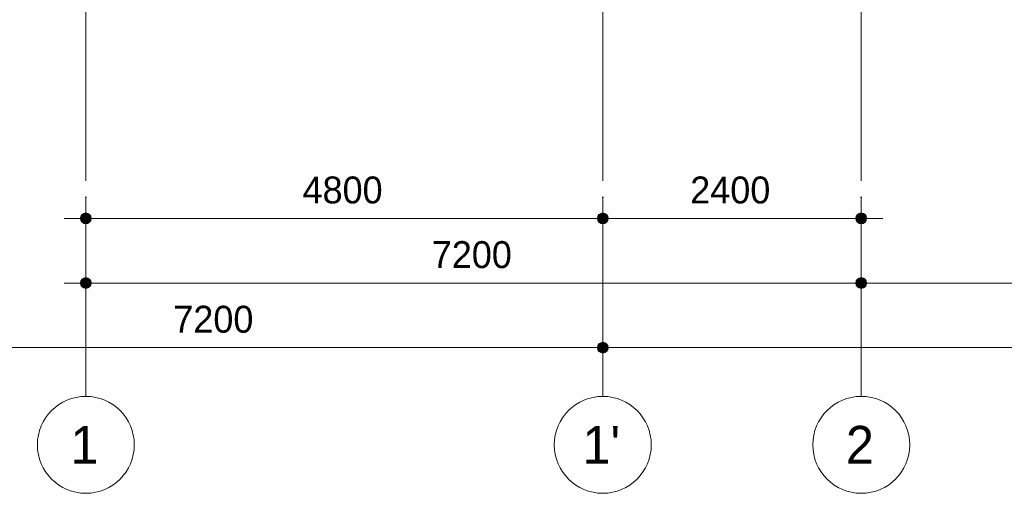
# Model space of a CAD drawing. Header units: millimetres. Extents: x -2900 to 56100, y -900 to 49332.
# Tile 2 of 35: x 4386 to 13528, y -900 to 3497. Entities that reach past the tile are written whole.
import ezdxf

# ---------------------------------------------------------------- set-up
doc = ezdxf.new("R2010")
doc.units = ezdxf.units.MM
doc.linetypes.add('WSP_stramienlijn', pattern=[2000, 1700, -150, 0, -150])
for name, color, linetype, lineweight in [('00_maatvoering', 8, 'Continuous', 13), ('00_maatvoering-100', 8, 'Continuous', 13), ('07_stramien', 4, 'Continuous', 13)]:
    doc.layers.add(name, color=color, linetype=linetype, lineweight=lineweight)
doc.styles.add('Revittext', font='txt', dxfattribs={"height": 350})
doc.styles.add('Revittext_1', font='txt', dxfattribs={"height": 250})
doc.dimstyles.new('WSP_25_-_transparant', dxfattribs={"dimscale": 304.8, "dimtxt": 252.223969, "dimasz": 1.312336, "dimexe": 0.656168, "dimexo": 0.0625, "dimgap": 0.213255, "dimtad": 1, "dimdec": 0, "dimzin": 0, "dimdsep": 46, "dimtxsty": 'Revittext_1', "dimblk1": 'DOTSMALL', "dimblk2": 'DOTSMALL', "dimsah": 1, "dimcen": 0.09, "dimdle": 0.656168, "dimazin": 0, "dimtfac": 1, "dimtdec": 4, "dimtix": 1, "dimtmove": 0, "dimatfit": 3, "dimfxl": 0.656168, "dimfxlon": 1, "dimtvp": 1, "dimtolj": 1, "dimtzin": 0, "dimarcsym": 2})

# ---------------------------------------------------------------- blocks, each defined once
blk = doc.blocks.new('Grid - Stramienbol 9_0mm-3500-beg gr - plot - 100')
at = {"layer": '07_stramien'}
blk.add_circle((0, 0), 4.5, dxfattribs=at)
blk = doc.blocks.new('DIMBLOCK27-beg gr - plot - 100')
at = {"layer": '00_maatvoering-100'}
h = blk.add_hatch(color=256, dxfattribs=at)
edge = h.paths.add_edge_path()
edge.add_arc((5000, 1052.2), 50, 0, 360)
h = blk.add_hatch(color=256, dxfattribs=at)
edge = h.paths.add_edge_path()
edge.add_arc((12200, 1052.2), 50, 0, 360)
for p, q in [((5000, 1252.2), (5000, 852.2)), ((5000, 1052.2), (5000, 1252.2)), ((12200, 1252.2), (12200, 852.2)), ((12200, 1052.2), (12200, 1252.2)), ((4800, 1052.2), (12200, 1052.2))]:
    blk.add_line(p, q, dxfattribs=at)
for centre in [(5000, 1052.2), (12200, 1052.2)]:
    blk.add_circle(centre, 50, dxfattribs=at)
at = {"layer": '00_maatvoering-100', "color": 0, "insert": (8212, 1440.9), "char_height": 250, "width": 931.288, "attachment_point": 1, "line_spacing_factor": 0.931288, "style": 'Revittext_1'}
blk.add_mtext('7200', dxfattribs=at)
blk = doc.blocks.new('_DotSmall')
at = {"color": 0, "linetype": 'ByBlock', "const_width": 0.5}
blk.add_lwpolyline([(-0.0625, 0, 1), (0.0625, 0, 1)], format="xyb", close=True, dxfattribs=at)
blk = doc.blocks.new('DIMBLOCK28-beg gr - plot - 100')
at = {"layer": '00_maatvoering-100'}
h = blk.add_hatch(color=256, dxfattribs=at)
edge = h.paths.add_edge_path()
edge.add_arc((12200, 1052.2), 50, 0, 360)
h = blk.add_hatch(color=256, dxfattribs=at)
edge = h.paths.add_edge_path()
edge.add_arc((19400, 1052.2), 50, 0, 360)
for p, q in [((12200, 1252.2), (12200, 852.2)), ((12200, 1052.2), (12200, 1252.2)), ((19400, 1252.2), (19400, 852.2)), ((19400, 1052.2), (19400, 1252.2)), ((12200, 1052.2), (19400, 1052.2))]:
    blk.add_line(p, q, dxfattribs=at)
for centre in [(12200, 1052.2), (19400, 1052.2)]:
    blk.add_circle(centre, 50, dxfattribs=at)
at = {"layer": '00_maatvoering-100', "color": 0, "insert": (15412, 1440.9), "char_height": 250, "width": 931.288, "attachment_point": 1, "line_spacing_factor": 0.931288, "style": 'Revittext_1'}
blk.add_mtext('7200', dxfattribs=at)
blk = doc.blocks.new('DIMBLOCK34-beg gr - plot - 100')
at = {"layer": '00_maatvoering-100'}
h = blk.add_hatch(color=256, dxfattribs=at)
edge = h.paths.add_edge_path()
edge.add_arc((2600, 452.2), 50, 0, 360)
h = blk.add_hatch(color=256, dxfattribs=at)
edge = h.paths.add_edge_path()
edge.add_arc((9800, 452.2), 50, 0, 360)
for p, q in [((2600, 652.2), (2600, 252.2)), ((2600, 452.2), (2600, 652.2)), ((9800, 652.2), (9800, 252.2)), ((9800, 452.2), (9800, 652.2)), ((2400, 452.2), (9800, 452.2))]:
    blk.add_line(p, q, dxfattribs=at)
for centre in [(2600, 452.2), (9800, 452.2)]:
    blk.add_circle(centre, 50, dxfattribs=at)
at = {"layer": '00_maatvoering-100', "color": 0, "insert": (5812, 840.9), "char_height": 250, "width": 931.288, "attachment_point": 1, "line_spacing_factor": 0.931288, "style": 'Revittext_1'}
blk.add_mtext('7200', dxfattribs=at)
blk = doc.blocks.new('DIMBLOCK35-beg gr - plot - 100')
at = {"layer": '00_maatvoering-100'}
h = blk.add_hatch(color=256, dxfattribs=at)
edge = h.paths.add_edge_path()
edge.add_arc((9800, 452.2), 50, 0, 360)
h = blk.add_hatch(color=256, dxfattribs=at)
edge = h.paths.add_edge_path()
edge.add_arc((41000, 452.2), 50, 0, 360)
for p, q in [((9800, 652.2), (9800, 252.2)), ((9800, 452.2), (9800, 652.2)), ((41000, 652.2), (41000, 252.2)), ((41000, 452.2), (41000, 652.2)), ((9800, 452.2), (41000, 452.2))]:
    blk.add_line(p, q, dxfattribs=at)
for centre in [(9800, 452.2), (41000, 452.2)]:
    blk.add_circle(centre, 50, dxfattribs=at)
at = {"layer": '00_maatvoering-100', "color": 0, "insert": (24915, 840.9), "char_height": 250, "width": 1164.111, "attachment_point": 1, "line_spacing_factor": 0.931288, "style": 'Revittext_1'}
blk.add_mtext('31200', dxfattribs=at)
blk = doc.blocks.new('DIMBLOCK37-beg gr - plot - 100')
at = {"layer": '00_maatvoering-100'}
h = blk.add_hatch(color=256, dxfattribs=at)
edge = h.paths.add_edge_path()
edge.add_arc((5000, 1652.2), 50, 0, 360)
h = blk.add_hatch(color=256, dxfattribs=at)
edge = h.paths.add_edge_path()
edge.add_arc((9800, 1652.2), 50, 0, 360)
for p, q in [((5000, 1852.2), (5000, 1452.2)), ((5000, 1652.2), (5000, 1852.2)), ((9800, 1852.2), (9800, 1452.2)), ((9800, 1652.2), (9800, 1852.2)), ((4800, 1652.2), (9800, 1652.2))]:
    blk.add_line(p, q, dxfattribs=at)
for centre in [(5000, 1652.2), (9800, 1652.2)]:
    blk.add_circle(centre, 50, dxfattribs=at)
at = {"layer": '00_maatvoering-100', "color": 0, "insert": (7012, 2040.9), "char_height": 250, "width": 931.288, "attachment_point": 1, "line_spacing_factor": 0.931288, "style": 'Revittext_1'}
blk.add_mtext('4800', dxfattribs=at)
blk = doc.blocks.new('DIMBLOCK38-beg gr - plot - 100')
at = {"layer": '00_maatvoering-100'}
h = blk.add_hatch(color=256, dxfattribs=at)
edge = h.paths.add_edge_path()
edge.add_arc((9800, 1652.2), 50, 0, 360)
h = blk.add_hatch(color=256, dxfattribs=at)
edge = h.paths.add_edge_path()
edge.add_arc((12200, 1652.2), 50, 0, 360)
for p, q in [((9800, 1852.2), (9800, 1452.2)), ((9800, 1652.2), (9800, 1852.2)), ((12200, 1852.2), (12200, 1452.2)), ((12200, 1652.2), (12200, 1852.2)), ((9800, 1652.2), (12400, 1652.2))]:
    blk.add_line(p, q, dxfattribs=at)
for centre in [(9800, 1652.2), (12200, 1652.2)]:
    blk.add_circle(centre, 50, dxfattribs=at)
at = {"layer": '00_maatvoering-100', "color": 0, "insert": (10612, 2040.9), "char_height": 250, "width": 931.288, "attachment_point": 1, "line_spacing_factor": 0.931288, "style": 'Revittext_1'}
blk.add_mtext('2400', dxfattribs=at)

msp = doc.modelspace()

# ---------------------------------------------------------------- linework, layer by layer
at = {"layer": '07_stramien', "linetype": 'WSP_stramienlijn'}
for p, q in [((5000, 0), (5000, 48432.3)), ((12200, 0), (12200, 48432.3)), ((9800, 0), (9800, 42040.5))]:
    msp.add_line(p, q, dxfattribs=at)

# ---------------------------------------------------------------- block references
at = {"layer": '07_stramien', "xscale": 99.99999999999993, "yscale": 99.99999999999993, "zscale": 99.99999999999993}
for p in [(5000, -450), (9800, -450), (12200, -450)]:
    msp.add_blockref('Grid - Stramienbol 9_0mm-3500-beg gr - plot - 100', p, dxfattribs=at)

# ---------------------------------------------------------------- texts
at = {"layer": '07_stramien', "char_height": 350, "attachment_point": 1, "style": 'Revittext'}
for s, insert, width in [("1'", (9611.4, -274.4), 448.945), ('2', (12057.4, -274.4), 336.709), ('1', (4857.4, -274.4), 336.709)]:
    msp.add_mtext(s, dxfattribs=dict(at, insert=insert, width=width))

# ---------------------------------------------------------------- dimensions: what is measured, and where the dimension line sits
at = {"layer": '00_maatvoering'}
for base, p1, p2, override, picture, middle in [((9800, 1652.2), (5000, 1852.2), (9800, 1852.2), {"dimpost": '<>', "dimfxl": 4800}, 'DIMBLOCK37-beg gr - plot - 100', (7400, 1844.9)), ((12200, 1652.2), (9800, 1852.2), (12200, 1852.2), {"dimpost": '<>', "dimfxl": 2400}, 'DIMBLOCK38-beg gr - plot - 100', (11000, 1844.9)), ((12200, 1052.2), (5000, 1252.2), (12200, 1252.2), {"dimpost": '<>', "dimfxl": 7200}, 'DIMBLOCK27-beg gr - plot - 100', (8600, 1244.9)), ((19400, 1052.2), (12200, 1252.2), (19400, 1252.2), {"dimpost": '<>', "dimfxl": 7200}, 'DIMBLOCK28-beg gr - plot - 100', (15800, 1244.9)), ((9800, 452.2), (2600, 652.2), (9800, 652.2), {"dimpost": '<>', "dimfxl": 7200}, 'DIMBLOCK34-beg gr - plot - 100', (6200, 644.9)), ((41000, 452.2), (9800, 652.2), (41000, 652.2), {"dimpost": '<>', "dimfxl": 31200}, 'DIMBLOCK35-beg gr - plot - 100', (25400, 644.9))]:
    dim = msp.add_linear_dim(base=base, p1=p1, p2=p2, dimstyle='WSP_25_-_transparant', override=override, dxfattribs=at)
    dim.commit()
    dim.dimension.update_dxf_attribs({"geometry": picture, "text_midpoint": middle})

doc.saveas('drawing.dxf')
